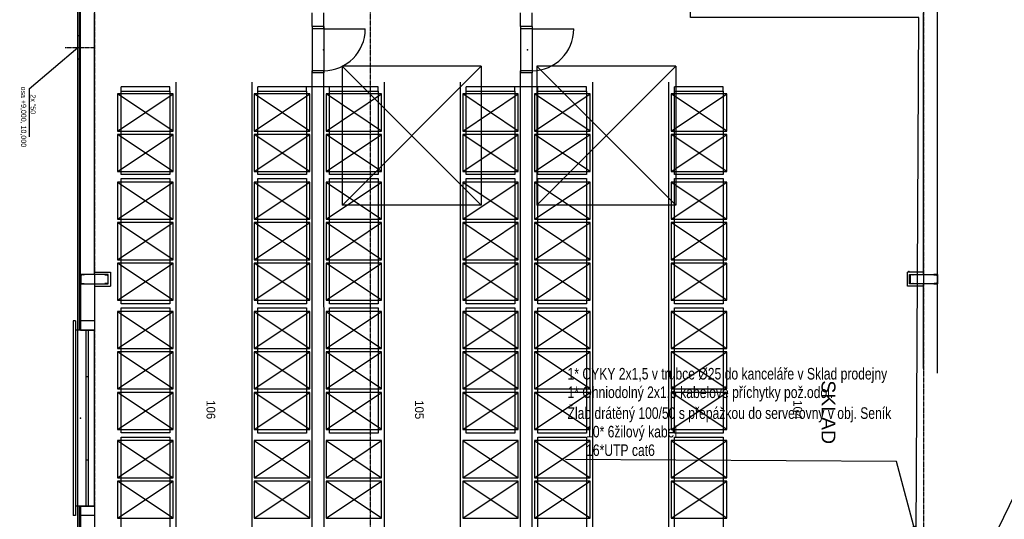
# Model space of a CAD drawing. Header units: millimetres. Extents: x -20525 to 389074, y 15321 to 305607.
# Tile 5 of 12: x -15346 to 5911, y 52799 to 63581. Entities that reach past the tile are written whole.
import ezdxf
from ezdxf.enums import TextEntityAlignment as Align

# ---------------------------------------------------------------- set-up
doc = ezdxf.new("R2010")
doc.units = ezdxf.units.MM
doc.linetypes.add('DASHDOT', pattern=[10.4, 6.2, -2.1, 0, -2.1])
doc.linetypes.add('DASHED', pattern=[11.05, 8.7, -2.35])
for name, color, linetype in [('_blok SENIK', 254, 'Continuous'), ('_EPS_trasy', 240, 'Continuous'), ('_EZS_trasy', 94, 'Continuous'), ('_Rozhlas_trasy', 210, 'Continuous'), ('_SK_popis', 180, 'Continuous'), ('_SK_trasy', 180, 'Continuous')]:
    doc.layers.add(name, color=color, linetype=linetype)
doc.styles.add('ARIEL', font='arial.ttf')
doc.styles.get("Standard").update_dxf_attribs({"font": 'arial.ttf'})
doc.styles.add('VCDSTYLE03', font='txt')
doc.styles.add('VCDSTYLE13', font='Microsoft Sans Serif')
doc.dimstyles.new('ISO-25', dxfattribs={"dimtxt": 2.5, "dimasz": 2.5, "dimexe": 1.25, "dimexo": 0.625, "dimtad": 1, "dimtxsty": 'Standard', "dimcen": 2.5, "dimadec": 0, "dimazin": 0, "dimtfac": 1, "dimtmove": 0, "dimatfit": 3, "dimfxl": 1, "dimarcsym": 0})

# ---------------------------------------------------------------- blocks, each defined once
blk = doc.blocks.new('Senik')
at = {"color": 0}
for p, q in [((1350.150248, 12749.903978), (-4449.849333, 12749.907079)), ((1350.150152, 12749.903978), (1550.150348, 12749.903978)), ((1350.150152, 12149.902615), (1350.150152, 12749.903978)), ((1450.15025, 12749.903978), (1350.150152, 12749.903978)), ((1350.150152, 12749.903978), (1350.150152, 12674.903905)), ((1350.150152, 12674.903905), (1353.111211, 12674.903905)), ((1350.150152, 12674.903905), (1350.150152, 12674.903905)), ((1359.092241, 12680.425273), (1363.123003, 12730.820647)), ((1374.585869, 12741.403722), (1450.15025, 12741.403722)), ((1550.150348, 12749.903978), (1450.15025, 12749.903978)), ((1450.15025, 12741.403722), (1525.71463, 12741.403722)), ((1537.177496, 12730.820647), (1541.208258, 12680.425273)), ((1547.189288, 12674.903905), (1550.150348, 12674.903905)), ((3480.147666, 12749.907854), (1550.146375, 12749.910954)), ((1550.150348, 12749.903978), (1550.150348, 12149.902615)), ((1550.150348, 12674.903905), (1550.150348, 12749.903978)), ((1350.152186, 12449.902909), (-4299.848798, 12449.90601)), ((1300.153203, 12449.902909), (1300.153203, 12099.901791)), ((1350.150152, 12449.91066), (1550.150348, 12449.91066)), ((3380.147568, 12449.906785), (1550.146375, 12449.91066)), ((1600.153497, 12449.902909), (1600.153497, 12099.902566)), ((1350.150152, 12224.902688), (1353.111211, 12224.902688)), ((1350.150152, 12149.902615), (1350.150152, 12224.902688)), ((1350.150152, 12224.902688), (1350.150152, 12224.902688)), ((1550.150348, 12149.902615), (1350.150152, 12149.902615)), ((1450.15025, 12149.902615), (1350.150152, 12149.902615)), ((1359.092241, 12219.38132), (1363.123003, 12168.985946)), ((1374.585869, 12158.402871), (1450.15025, 12158.402871)), ((1450.15025, 12158.402871), (1525.71463, 12158.402871)), ((1550.150348, 12149.902615), (1450.15025, 12149.902615)), ((1537.177496, 12168.985946), (1541.208258, 12219.38132)), ((1547.189288, 12224.902688), (1550.150348, 12224.902688)), ((1550.150348, 12224.902688), (1550.150348, 12149.902615)), ((1600.153497, 12099.902566), (1300.153203, 12099.901791)), ((-2700.271041, 8124.904095), (-2700.271041, 7074.903066)), ((-2610.271108, 8124.904095), (-2700.271041, 8124.904095)), ((-2610.271108, 7074.903066), (-2610.271108, 8124.904095)), ((-2610.271108, 8124.904095), (-810.272541, 8124.904095)), ((-1747.272619, 8199.904169), (-2547.273403, 8199.904169)), ((-2547.273403, 8199.904169), (-2547.273403, 6999.902992)), ((-1747.272619, 8199.904169), (-2547.273403, 6999.902992)), ((-1747.272619, 6999.902992), (-2547.273403, 8199.904169)), ((-1747.272619, 6999.902992), (-1747.272619, 8199.904169)), ((-872.271858, 8199.904169), (-1672.272545, 8199.904169)), ((-1672.272545, 8199.904169), (-1672.272545, 6999.902992)), ((-872.271858, 8199.904169), (-1672.272545, 6999.902992)), ((-872.271858, 6999.902992), (-1672.272545, 8199.904169)), ((-872.271858, 6999.902992), (-872.271858, 8199.904169)), ((-810.272541, 8124.904095), (-810.272541, 7074.903066)), ((-720.274933, 7074.904616), (-720.274933, 8124.905646)), ((-720.274933, 8124.905646), (1979.72471, 8124.905646)), ((-645.27486, 6999.904543), (154.725924, 8199.905719)), ((154.725924, 6999.904543), (-645.27486, 8199.905719)), ((154.725924, 8199.905719), (-645.27486, 8199.905719)), ((-645.27486, 8199.905719), (-645.27486, 6999.904543)), ((154.725924, 6999.904543), (154.725924, 8199.905719)), ((1029.723682, 8199.905719), (229.725998, 8199.905719)), ((229.725998, 8199.905719), (229.725998, 6999.904543)), ((1029.723682, 6999.904543), (229.725998, 8199.905719)), ((1029.723682, 8199.905719), (229.725998, 6999.904543)), ((1029.723682, 6999.904543), (1029.723682, 8199.905719)), ((1904.724636, 6999.904543), (1104.723755, 8199.905719)), ((1904.724636, 8199.905719), (1104.723755, 6999.904543)), ((1904.724636, 8199.905719), (1104.723755, 8199.905719)), ((1104.723755, 8199.905719), (1104.723755, 6999.904543)), ((1904.724636, 6999.904543), (1904.724636, 8199.905719)), ((1979.72471, 8124.905646), (1979.72471, 7074.904616)), ((2069.725418, 7074.904616), (2069.725418, 8124.905646)), ((2069.725418, 8124.905646), (4769.724771, 8124.905646)), ((2144.725492, 6999.904543), (2944.726276, 8199.905719)), ((2944.726276, 6999.904543), (2144.725492, 8199.905719)), ((2944.726276, 8199.905719), (2144.725492, 8199.905719)), ((2144.725492, 8199.905719), (2144.725492, 6999.904543)), ((2944.726276, 6999.904543), (2944.726276, 8199.905719)), ((3819.723839, 6999.904543), (3019.726349, 8199.905719)), ((3819.723839, 8199.905719), (3019.726349, 6999.904543)), ((3819.723839, 8199.905719), (3019.726349, 8199.905719)), ((3019.726349, 8199.905719), (3019.726349, 6999.904543)), ((3819.723839, 6999.904543), (3819.723839, 8199.905719)), ((4694.724697, 6999.904543), (3894.723913, 8199.905719)), ((4694.724697, 8199.905719), (3894.723913, 6999.904543)), ((4694.724697, 8199.905719), (3894.723913, 8199.905719)), ((3894.723913, 8199.905719), (3894.723913, 6999.904543)), ((4694.724697, 6999.904543), (4694.724697, 8199.905719)), ((4769.724771, 8124.905646), (4769.724771, 7074.904616)), ((4859.725479, 7074.904616), (4859.725479, 8124.905646)), ((4859.725479, 8124.905646), (7559.724638, 8124.905646)), ((4934.725552, 6999.904543), (5734.726337, 8199.905719)), ((5734.726337, 6999.904543), (4934.725552, 8199.905719)), ((5734.726337, 8199.905719), (4934.725552, 8199.905719)), ((4934.725552, 8199.905719), (4934.725552, 6999.904543)), ((5734.726337, 6999.904543), (5734.726337, 8199.905719)), ((6609.723706, 6999.904543), (5809.72641, 8199.905719)), ((6609.723706, 8199.905719), (5809.72641, 6999.904543)), ((6609.723706, 8199.905719), (5809.72641, 8199.905719)), ((5809.72641, 8199.905719), (5809.72641, 6999.904543)), ((6609.723706, 6999.904543), (6609.723706, 8199.905719)), ((-3149.662023, 7099.907741), (-3149.662023, 4099.907901)), ((-3149.662023, 7099.907741), (-149.659083, 7099.907741)), ((-3149.662023, 7099.907741), (-149.659083, 4099.907901)), ((-3149.662023, 4099.907901), (-149.659083, 7099.907741)), ((-2610.271108, 7074.903066), (-2700.271041, 7074.903066)), ((-810.272541, 7074.903066), (-2610.271108, 7074.903066)), ((1979.72471, 7074.904616), (-720.274933, 7074.904616)), ((-149.659083, 7099.907741), (-149.659083, 4099.907901)), ((4769.724771, 7074.904616), (2069.725418, 7074.904616)), ((7559.724638, 7074.904616), (4859.725479, 7074.904616)), ((-2800.271139, 6944.903249), (18909.724912, 6944.903249)), ((-2547.273403, 6999.902992), (-1747.272619, 6999.902992)), ((-1672.272545, 6999.902992), (-872.271858, 6999.902992)), ((-645.27486, 6999.904543), (154.725924, 6999.904543)), ((229.725998, 6999.904543), (1029.723682, 6999.904543)), ((1104.723755, 6999.904543), (1904.724636, 6999.904543)), ((2144.725492, 6999.904543), (2944.726276, 6999.904543)), ((3019.726349, 6999.904543), (3819.723839, 6999.904543)), ((3894.723913, 6999.904543), (4694.724697, 6999.904543)), ((4934.725552, 6999.904543), (5734.726337, 6999.904543)), ((5809.72641, 6999.904543), (6609.723706, 6999.904543)), ((-2800.267845, 5304.902571), (18909.724912, 5304.903346)), ((-2700.271041, 5174.901979), (-2700.271041, 2574.902724)), ((-2610.271108, 5174.901979), (-2700.271041, 5174.901979)), ((-2610.271108, 4124.900949), (-2610.271108, 5174.901979)), ((-2610.271108, 5174.901979), (-810.272444, 5174.901979)), ((-1747.272619, 5249.902052), (-2547.273403, 5249.902052)), ((-2547.273403, 5249.902052), (-2547.273403, 4049.900876)), ((-1747.272619, 5249.902052), (-2547.273403, 4049.900876)), ((-1747.272619, 4049.900876), (-2547.273403, 5249.902052)), ((-1747.272619, 4049.900876), (-1747.272619, 5249.902052)), ((-872.271761, 5249.902052), (-1672.272545, 5249.902052)), ((-1672.272545, 5249.902052), (-1672.272545, 4049.900876)), ((-872.271761, 5249.902052), (-1672.272545, 4049.900876)), ((-872.271761, 4049.900876), (-1672.272545, 5249.902052)), ((-872.271761, 4049.900876), (-872.271761, 5249.902052)), ((-810.272444, 5174.901979), (-810.272444, 4124.900949)), ((-720.274836, 4124.901724), (-720.274836, 5174.902754)), ((-720.274836, 5174.902754), (1979.72471, 5174.902754)), ((-645.274763, 4049.901651), (154.726021, 5249.902827)), ((154.726021, 4049.901651), (-645.274763, 5249.902827)), ((154.726021, 5249.902827), (-645.274763, 5249.902827)), ((-645.274763, 5249.902827), (-645.274763, 4049.901651)), ((154.726021, 4049.901651), (154.726021, 5249.902827)), ((1029.723779, 4049.901651), (229.726095, 5249.902827)), ((1029.723779, 5249.902827), (229.726095, 4049.901651)), ((1029.723779, 5249.902827), (229.726095, 5249.902827)), ((229.726095, 5249.902827), (229.726095, 4049.901651)), ((1029.723779, 4049.901651), (1029.723779, 5249.902827)), ((1904.724636, 4049.901651), (1104.723852, 5249.902827)), ((1904.724636, 5249.902827), (1104.723852, 4049.901651)), ((1904.724636, 5249.902827), (1104.723852, 5249.902827)), ((1104.723852, 5249.902827), (1104.723852, 4049.901651)), ((1904.724636, 4049.901651), (1904.724636, 5249.902827)), ((1979.72471, 5174.902754), (1979.72471, 4124.901724)), ((2069.725418, 4124.901724), (2069.725418, 5174.902754)), ((2069.725418, 5174.902754), (4769.724771, 5174.902754)), ((2144.725492, 4049.901651), (2944.726276, 5249.902827)), ((2944.726276, 4049.901651), (2144.725492, 5249.902827)), ((2944.726276, 5249.902827), (2144.725492, 5249.902827)), ((2144.725492, 5249.902827), (2144.725492, 4049.901651)), ((2944.726276, 4049.901651), (2944.726276, 5249.902827)), ((3819.723839, 4049.901651), (3019.726349, 5249.902827)), ((3819.723839, 5249.902827), (3019.726349, 4049.901651)), ((3819.723839, 5249.902827), (3019.726349, 5249.902827)), ((3019.726349, 5249.902827), (3019.726349, 4049.901651)), ((3819.723839, 4049.901651), (3819.723839, 5249.902827)), ((4694.724697, 4049.901651), (3894.723913, 5249.902827)), ((4694.724697, 5249.902827), (3894.723913, 4049.901651)), ((4694.724697, 5249.902827), (3894.723913, 5249.902827)), ((3894.723913, 5249.902827), (3894.723913, 4049.901651)), ((4694.724697, 4049.901651), (4694.724697, 5249.902827)), ((4769.724771, 5174.902754), (4769.724771, 4124.901724)), ((4859.725479, 4124.901724), (4859.725479, 5174.902754)), ((4859.725479, 5174.902754), (7559.724638, 5174.902754)), ((4934.725552, 4049.901651), (5734.726337, 5249.902827)), ((5734.726337, 4049.901651), (4934.725552, 5249.902827)), ((5734.726337, 5249.902827), (4934.725552, 5249.902827)), ((4934.725552, 5249.902827), (4934.725552, 4049.901651)), ((5734.726337, 4049.901651), (5734.726337, 5249.902827)), ((6609.723706, 4049.901651), (5809.72641, 5249.902827)), ((6609.723706, 5249.902827), (5809.72641, 4049.901651)), ((6609.723706, 5249.902827), (5809.72641, 5249.902827)), ((5809.72641, 5249.902827), (5809.72641, 4049.901651)), ((6609.723706, 4049.901651), (6609.723706, 5249.902827)), ((-3949.848843, 3999.900827), (-3949.848843, 4899.900934)), ((-3149.662023, 4099.907901), (-149.659083, 4099.907901)), ((-2610.271108, 4124.900949), (-2700.271041, 4124.900949)), ((-810.272444, 4124.900949), (-2610.271108, 4124.900949)), ((-2547.273403, 4049.900876), (-1747.272619, 4049.900876)), ((-1672.272545, 4049.900876), (-872.271761, 4049.900876)), ((1979.72471, 4124.901724), (-720.274836, 4124.901724)), ((-645.274763, 4049.901651), (154.726021, 4049.901651)), ((229.726095, 4049.901651), (1029.723779, 4049.901651)), ((1104.723852, 4049.901651), (1904.724636, 4049.901651)), ((4769.724771, 4124.901724), (2069.725418, 4124.901724)), ((2144.725492, 4049.901651), (2944.726276, 4049.901651)), ((3019.726349, 4049.901651), (3819.723839, 4049.901651)), ((3894.723913, 4049.901651), (4694.724697, 4049.901651)), ((7559.724638, 4124.901724), (4859.725479, 4124.901724)), ((4934.725552, 4049.901651), (5734.726337, 4049.901651)), ((5809.72641, 4049.901651), (6609.723706, 4049.901651)), ((-3999.848892, 3999.900827), (-4299.849186, 3999.900827)), ((-3999.848892, 3999.900827), (-3949.848843, 3999.900827)), ((-3999.848892, 3999.900827), (-3999.848892, 3749.900582)), ((-3999.848892, 3999.900827), (-2999.84888, 3999.900827)), ((-3949.848843, 3999.900827), (-3949.848843, 3749.900582)), ((-3049.84893, 3999.900827), (-2999.849268, 3999.900827)), ((-3049.84893, 3999.900827), (-3049.848736, 3749.900582)), ((19407.733275, 3999.900827), (-2999.84888, 3999.900827)), ((-2999.84888, 3999.900827), (-2999.848687, 3749.900582)), ((-3999.848892, 3749.900582), (-4299.849186, 3749.900582)), ((-3999.848892, 3749.900582), (-3949.848843, 3749.900582)), ((-3949.848843, 3749.900582), (-3024.848905, 3749.900582)), ((7349.73303, 3749.900582), (-3049.848736, 3749.900582)), ((-3049.848736, 3749.900582), (-2999.849074, 3749.900582)), ((-2610.271108, 3624.903947), (-2700.271041, 3624.903947)), ((-2610.271108, 2574.902724), (-2610.271108, 3624.903947)), ((-2610.271108, 3624.903947), (-810.272444, 3624.903947)), ((-1747.272619, 3699.904021), (-2547.273403, 3699.904021)), ((-2547.273403, 3699.904021), (-2547.273403, 2499.902651)), ((-1747.272619, 3699.904021), (-2547.273403, 2499.902651)), ((-1747.272619, 2499.902651), (-2547.273403, 3699.904021)), ((-1747.272619, 2499.902651), (-1747.272619, 3699.904021)), ((-872.271761, 3699.904021), (-1672.272545, 3699.904021)), ((-1672.272545, 3699.904021), (-1672.272545, 2499.902651)), ((-872.271761, 3699.904021), (-1672.272545, 2499.902651)), ((-872.271761, 2499.902651), (-1672.272545, 3699.904021)), ((-872.271761, 2499.902651), (-872.271761, 3699.904021)), ((-810.272444, 3624.903947), (-810.272444, 2574.902724)), ((-720.274836, 2574.903499), (-720.274836, 3624.904722)), ((-720.274836, 3624.904722), (1979.72471, 3624.904722)), ((-645.274763, 2499.903426), (154.726021, 3699.904796)), ((154.726021, 2499.903426), (-645.274763, 3699.904796)), ((154.726021, 3699.904796), (-645.274763, 3699.904796)), ((-645.274763, 3699.904796), (-645.274763, 2499.903426)), ((154.726021, 2499.903426), (154.726021, 3699.904796)), ((1029.723779, 2499.903426), (229.726095, 3699.904796)), ((1029.723779, 3699.904796), (229.726095, 2499.903426)), ((1029.723779, 3699.904796), (229.726095, 3699.904796)), ((229.726095, 3699.904796), (229.726095, 2499.903426)), ((1029.723779, 2499.903426), (1029.723779, 3699.904796)), ((1904.724636, 2499.903426), (1104.723852, 3699.904796)), ((1904.724636, 3699.904796), (1104.723852, 2499.903426)), ((1904.724636, 3699.904796), (1104.723852, 3699.904796)), ((1104.723852, 3699.904796), (1104.723852, 2499.903426)), ((1904.724636, 2499.903426), (1904.724636, 3699.904796)), ((1979.72471, 3624.904722), (1979.72471, 2574.903499)), ((2069.725418, 2574.903499), (2069.725418, 3624.904722)), ((2069.725418, 3624.904722), (4769.724771, 3624.904722)), ((2144.725492, 2499.903426), (2944.726276, 3699.904796)), ((2944.726276, 2499.903426), (2144.725492, 3699.904796)), ((2944.726276, 3699.904796), (2144.725492, 3699.904796)), ((2144.725492, 3699.904796), (2144.725492, 2499.903426)), ((2944.726276, 2499.903426), (2944.726276, 3699.904796)), ((3819.723839, 2499.903426), (3019.726349, 3699.904796)), ((3819.723839, 3699.904796), (3019.726349, 2499.903426)), ((3819.723839, 3699.904796), (3019.726349, 3699.904796)), ((3019.726349, 3699.904796), (3019.726349, 2499.903426)), ((3819.723839, 2499.903426), (3819.723839, 3699.904796)), ((4694.724697, 2499.903426), (3894.723913, 3699.904796)), ((4694.724697, 3699.904796), (3894.723913, 2499.903426)), ((4694.724697, 3699.904796), (3894.723913, 3699.904796)), ((3894.723913, 3699.904796), (3894.723913, 2499.903426)), ((4694.724697, 2499.903426), (4694.724697, 3699.904796)), ((4769.724771, 3624.904722), (4769.724771, 2574.903499)), ((4934.725552, 2499.903426), (5734.726337, 3699.904796)), ((5734.726337, 2499.903426), (4934.725552, 3699.904796)), ((5734.726337, 3699.904796), (4934.725552, 3699.904796)), ((4934.725552, 3699.904796), (4934.725552, 2499.903426)), ((5734.726337, 2499.903426), (5734.726337, 3699.904796)), ((6609.723706, 2499.903426), (5809.72641, 3699.904796)), ((6609.723706, 3699.904796), (5809.72641, 2499.903426)), ((6609.723706, 3699.904796), (5809.72641, 3699.904796)), ((5809.72641, 3699.904796), (5809.72641, 2499.903426)), ((6609.723706, 2499.903426), (6609.723706, 3699.904796)), ((-3149.662217, 2899.907694), (-149.659083, 2899.907694)), ((-3149.662217, 2899.907694), (-149.659083, -93.655663)), ((-3149.662023, 2899.907694), (-3149.662023, -100.09234)), ((-3149.662023, -100.09234), (-149.659083, 2899.907694)), ((-149.659083, 2899.907694), (-149.659083, -100.09234)), ((-2610.271108, 2574.902724), (-2700.271041, 2574.902724)), ((-810.272444, 2574.902724), (-2610.271108, 2574.902724)), ((1979.72471, 2574.903499), (-720.274836, 2574.903499)), ((4769.724771, 2574.903499), (2069.725418, 2574.903499)), ((-2800.270945, 2444.902132), (18909.724912, 2444.903101)), ((-2547.273403, 2499.902651), (-1747.272619, 2499.902651)), ((-1672.272545, 2499.902651), (-872.271761, 2499.902651)), ((-645.274763, 2499.903426), (154.726021, 2499.903426)), ((229.726095, 2499.903426), (1029.723779, 2499.903426)), ((1104.723852, 2499.903426), (1904.724636, 2499.903426)), ((2144.725492, 2499.903426), (2944.726276, 2499.903426)), ((3019.726349, 2499.903426), (3819.723839, 2499.903426)), ((3894.723913, 2499.903426), (4694.724697, 2499.903426)), ((4934.725552, 2499.903426), (5734.726337, 2499.903426)), ((5809.72641, 2499.903426), (6609.723706, 2499.903426)), ((-2800.267845, 804.767838), (18909.724912, 804.768613)), ((-2700.271235, 674.767246), (-2700.271235, -1925.231718)), ((-2610.271302, 674.767246), (-2700.271235, 674.767246)), ((-2610.271302, -375.233784), (-2610.271302, 674.767246)), ((-2610.271302, 674.767246), (-810.272541, 674.767246)), ((-1747.272812, 749.767319), (-2547.273597, 749.767319)), ((-2547.273597, 749.767319), (-2547.273597, -450.233857)), ((-1747.272812, 749.767319), (-2547.273597, -450.233857)), ((-1747.272812, -450.233857), (-2547.273597, 749.767319)), ((-1747.272812, -450.233857), (-1747.272812, 749.767319)), ((-872.271858, 749.767319), (-1672.272739, 749.767319)), ((-1672.272739, 749.767319), (-1672.272739, -450.233857)), ((-872.271858, 749.767319), (-1672.272739, -450.233857)), ((-872.271858, -450.233857), (-1672.272739, 749.767319)), ((-872.271858, -450.233857), (-872.271858, 749.767319)), ((-810.272541, 674.767246), (-810.272541, -375.233784)), ((-720.274933, -375.233008), (-720.274933, 674.768021)), ((-720.274933, 674.768021), (1979.724516, 674.768021)), ((-645.27486, -450.233082), (154.725924, 749.768094)), ((154.725924, -450.233082), (-645.27486, 749.768094)), ((154.725924, 749.768094), (-645.27486, 749.768094)), ((-645.27486, 749.768094), (-645.27486, -450.233082)), ((154.725924, -450.233082), (154.725924, 749.768094)), ((1029.723682, -450.233082), (229.725998, 749.768094)), ((1029.723682, 749.768094), (229.725998, -450.233082)), ((1029.723682, 749.768094), (229.725998, 749.768094)), ((229.725998, 749.768094), (229.725998, -450.233082)), ((1029.723682, -450.233082), (1029.723682, 749.768094)), ((1904.724443, -450.233082), (1104.723755, 749.768094)), ((1904.724443, 749.768094), (1104.723755, -450.233082)), ((1904.724443, 749.768094), (1104.723755, 749.768094)), ((1104.723755, 749.768094), (1104.723755, -450.233082)), ((1904.724443, -450.233082), (1904.724443, 749.768094)), ((1979.724516, 674.768021), (1979.724516, -375.233008)), ((2069.725224, -375.233008), (2069.725224, 674.768021)), ((2069.725224, 674.768021), (4769.724771, 674.768021)), ((2144.725298, -450.233082), (2944.726082, 749.768094)), ((2944.726082, -450.233082), (2144.725298, 749.768094)), ((2944.726082, 749.768094), (2144.725298, 749.768094)), ((2144.725298, 749.768094), (2144.725298, -450.233082)), ((2944.726082, -450.233082), (2944.726082, 749.768094)), ((3819.723839, -450.233082), (3019.726156, 749.768094)), ((3819.723839, 749.768094), (3019.726156, -450.233082)), ((3819.723839, 749.768094), (3019.726156, 749.768094)), ((3019.726156, 749.768094), (3019.726156, -450.233082)), ((3819.723839, -450.233082), (3819.723839, 749.768094)), ((4694.724697, -450.233082), (3894.723913, 749.768094)), ((4694.724697, 749.768094), (3894.723913, -450.233082)), ((4694.724697, 749.768094), (3894.723913, 749.768094)), ((3894.723913, 749.768094), (3894.723913, -450.233082)), ((4694.724697, -450.233082), (4694.724697, 749.768094)), ((4769.724771, 674.768021), (4769.724771, -375.233008)), ((4934.725552, -450.233082), (5734.726337, 749.768094)), ((5734.726337, -450.233082), (4934.725552, 749.768094)), ((5734.726337, 749.768094), (4934.725552, 749.768094)), ((4934.725552, 749.768094), (4934.725552, -450.233082)), ((5734.726337, -450.233082), (5734.726337, 749.768094)), ((6609.724481, -450.233082), (5809.72641, 749.768094)), ((6609.724481, 749.768094), (5809.72641, -450.233082)), ((6609.724481, 749.768094), (5809.72641, 749.768094)), ((5809.72641, 749.768094), (5809.72641, -450.233082)), ((6609.724481, -450.233082), (6609.724481, 749.768094)), ((-3949.848843, -502.825124), (-3949.848843, 397.174983)), ((-3149.662023, -100.09234), (-149.659083, -100.09234)), ((-2610.271302, -375.233784), (-2700.270847, -375.233784)), ((-810.272541, -375.233784), (-2610.271302, -375.233784)), ((1979.724516, -375.233008), (-720.274933, -375.233008)), ((4769.724771, -375.233008), (2069.725224, -375.233008)), ((-3999.848892, -500.233858), (-4299.849186, -500.233858)), ((-3999.848892, -500.233858), (-3999.848892, -502.825124)), ((-3999.848892, -500.233858), (-2999.84888, -500.233858)), ((-3999.848892, -502.825124), (-3949.848843, -502.825124)), ((-3999.848892, -502.825124), (-3999.848892, -750.233861)), ((-3949.848843, -502.825124), (-3949.848843, -750.233861)), ((-3049.848736, -502.825075), (-2999.848687, -502.825075)), ((-3049.848736, -502.825075), (-3049.848736, -750.233812)), ((-2999.84888, -500.233858), (-2999.848687, -502.825075)), ((-2999.848687, -502.825075), (7349.73303, -500.233858)), ((-2999.848687, -502.825075), (-2999.848687, -750.233812)), ((-2547.273597, -450.233857), (-1747.272812, -450.233857)), ((-1672.272739, -450.233857), (-872.271858, -450.233857)), ((-645.27486, -450.233082), (154.725924, -450.233082)), ((229.725998, -450.233082), (1029.723682, -450.233082)), ((1104.723755, -450.233082), (1904.724443, -450.233082)), ((2144.725298, -450.233082), (2944.726082, -450.233082)), ((3019.726156, -450.233082), (3819.723839, -450.233082)), ((3894.723913, -450.233082), (4694.724697, -450.233082)), ((4934.725552, -450.233082), (5734.726337, -450.233082)), ((5809.72641, -450.233082), (6609.724481, -450.233082)), ((-3999.848892, -750.233861), (-4299.849186, -750.233861)), ((-3999.848892, -750.233861), (-3949.848843, -750.233861)), ((-3949.848843, -750.233861), (-3049.848736, -750.233812)), ((7349.73303, -750.233861), (-3049.848736, -750.233812)), ((-3049.848736, -750.233812), (-2999.848687, -750.233812)), ((-1747.272812, -800.230712), (-2547.273597, -800.230712)), ((-2547.273597, -800.230712), (-2547.273597, -2000.231792)), ((-1747.272812, -800.230712), (-2547.273597, -2000.231792)), ((-1747.272812, -2000.231792), (-2547.273597, -800.230712)), ((-1747.272812, -2000.231792), (-1747.272812, -800.230712)), ((-872.271858, -800.230712), (-1672.272739, -800.230712)), ((-1672.272739, -800.230712), (-1672.272739, -2000.231792)), ((-872.271858, -800.230712), (-1672.272739, -2000.231792)), ((-872.271858, -2000.231792), (-1672.272739, -800.230712)), ((-872.271858, -2000.231792), (-872.271858, -800.230712)), ((-645.27486, -2000.231016), (154.725924, -800.229937)), ((154.725924, -2000.231016), (-645.27486, -800.229937)), ((154.725924, -800.229937), (-645.27486, -800.229937)), ((-645.27486, -800.229937), (-645.27486, -2000.231016)), ((154.725924, -2000.231016), (154.725924, -800.229937)), ((1029.723682, -2000.231016), (229.725998, -800.229937)), ((1029.723682, -800.229937), (229.725998, -2000.231016)), ((1029.723682, -800.229937), (229.725998, -800.229937)), ((229.725998, -800.229937), (229.725998, -2000.231016)), ((1029.723682, -2000.231016), (1029.723682, -800.229937)), ((1904.724443, -2000.231016), (1104.723755, -800.229937)), ((1904.724443, -800.229937), (1104.723755, -2000.231016)), ((1904.724443, -800.229937), (1104.723755, -800.229937)), ((1104.723755, -800.229937), (1104.723755, -2000.231016)), ((1904.724443, -2000.231016), (1904.724443, -800.229937)), ((2144.725298, -2000.231016), (2944.726082, -800.229937)), ((2944.726082, -2000.231016), (2144.725298, -800.229937)), ((2944.726082, -800.229937), (2144.725298, -800.229937)), ((2144.725298, -800.229937), (2144.725298, -2000.231016)), ((2944.726082, -2000.231016), (2944.726082, -800.229937)), ((3819.723839, -2000.231016), (3019.726156, -800.229937)), ((3819.723839, -800.229937), (3019.726156, -2000.231016)), ((3819.723839, -800.229937), (3019.726156, -800.229937)), ((3019.726156, -800.229937), (3019.726156, -2000.231016)), ((3819.723839, -2000.231016), (3819.723839, -800.229937)), ((4694.724697, -2000.231016), (3894.723913, -800.229937)), ((4694.724697, -800.229937), (3894.723913, -2000.231016)), ((4694.724697, -800.229937), (3894.723913, -800.229937)), ((3894.723913, -800.229937), (3894.723913, -2000.231016)), ((4694.724697, -2000.231016), (4694.724697, -800.229937)), ((4934.725552, -2000.231016), (5734.726337, -800.229937)), ((5734.726337, -2000.231016), (4934.725552, -800.229937)), ((5734.726337, -800.229937), (4934.725552, -800.229937)), ((4934.725552, -800.229937), (4934.725552, -2000.231016)), ((5734.726337, -2000.231016), (5734.726337, -800.229937)), ((6609.724481, -2000.231016), (5809.72641, -800.229937)), ((6609.724481, -800.229937), (5809.72641, -2000.231016)), ((6609.724481, -800.229937), (5809.72641, -800.229937)), ((5809.72641, -800.229937), (5809.72641, -2000.231016)), ((6609.724481, -2000.231016), (6609.724481, -800.229937)), ((-2610.271302, -875.230786), (-2700.270847, -875.230786)), ((-2610.271302, -1925.231718), (-2610.271302, -875.230786)), ((-2610.271302, -875.230786), (-810.272541, -875.230786)), ((-810.272541, -875.230786), (-810.272541, -1925.231718)), ((-720.274933, -1925.230943), (-720.274933, -875.23001)), ((-720.274933, -875.23001), (1979.724516, -875.23001)), ((1979.724516, -875.23001), (1979.724516, -1925.230943)), ((2069.725224, -1925.230943), (2069.725224, -875.23001)), ((2069.725224, -875.23001), (4769.724771, -875.23001)), ((4769.724771, -875.23001), (4769.724771, -1925.230943)), ((-2800.270945, -2055.232311), (18909.723361, -2055.231535)), ((-2610.271302, -1925.231718), (-2700.271235, -1925.231718)), ((-810.272541, -1925.231718), (-2610.271302, -1925.231718)), ((-2547.273597, -2000.231792), (-1747.272812, -2000.231792)), ((-1672.272739, -2000.231792), (-872.271858, -2000.231792)), ((1979.724516, -1925.230943), (-720.274933, -1925.230943)), ((-645.27486, -2000.231016), (154.725924, -2000.231016)), ((229.725998, -2000.231016), (1029.723682, -2000.231016)), ((1104.723755, -2000.231016), (1904.724443, -2000.231016)), ((4769.724771, -1925.230943), (2069.725224, -1925.230943)), ((2144.725298, -2000.231016), (2944.726082, -2000.231016)), ((3019.726156, -2000.231016), (3819.723839, -2000.231016)), ((3894.723913, -2000.231016), (4694.724697, -2000.231016)), ((4934.725552, -2000.231016), (5734.726337, -2000.231016)), ((5809.72641, -2000.231016), (6609.724481, -2000.231016)), ((-2801.021287, -3695.23105), (18908.971469, -3695.230275)), ((-2701.02429, -3825.231643), (-2701.02429, -4875.232672)), ((-2611.024357, -3825.231643), (-2701.02429, -3825.231643)), ((-2611.024357, -4875.232672), (-2611.024357, -3825.231643)), ((-2611.024357, -3825.231643), (-811.02579, -3825.231643)), ((-1748.025867, -3750.231569), (-2548.026651, -3750.231569)), ((-2548.026651, -3750.231569), (-2548.026651, -4950.232745)), ((-1748.025867, -3750.231569), (-2548.026651, -4950.232745)), ((-1748.025867, -4950.232745), (-2548.026651, -3750.231569)), ((-1748.025867, -4950.232745), (-1748.025867, -3750.231569)), ((-873.025106, -3750.231569), (-1673.025794, -3750.231569)), ((-1673.025794, -3750.231569), (-1673.025794, -4950.232745)), ((-873.025106, -3750.231569), (-1673.025794, -4950.232745)), ((-873.025106, -4950.232745), (-1673.025794, -3750.231569)), ((-873.025106, -4950.232745), (-873.025106, -3750.231569)), ((-811.02579, -3825.231643), (-811.02579, -4875.232672)), ((-721.028182, -4875.231897), (-721.028182, -3825.230868)), ((-721.028182, -3825.230868), (1978.971461, -3825.230868)), ((-646.028108, -4950.23197), (153.972676, -3750.230794)), ((153.972676, -4950.23197), (-646.028108, -3750.230794)), ((153.972676, -3750.230794), (-646.028108, -3750.230794)), ((-646.028108, -3750.230794), (-646.028108, -4950.23197)), ((153.972676, -4950.23197), (153.972676, -3750.230794)), ((1028.970433, -4950.23197), (228.972749, -3750.230794)), ((1028.970433, -3750.230794), (228.972749, -4950.23197)), ((1028.970433, -3750.230794), (228.972749, -3750.230794)), ((228.972749, -3750.230794), (228.972749, -4950.23197)), ((1028.970433, -4950.23197), (1028.970433, -3750.230794)), ((1903.971388, -4950.23197), (1103.970507, -3750.230794)), ((1903.971388, -3750.230794), (1103.970507, -4950.23197)), ((1903.971388, -3750.230794), (1103.970507, -3750.230794)), ((1103.970507, -3750.230794), (1103.970507, -4950.23197)), ((1903.971388, -4950.23197), (1903.971388, -3750.230794)), ((1978.971461, -3825.230868), (1978.971461, -4875.231897)), ((2068.97217, -4875.231897), (2068.97217, -3825.230868)), ((2068.97217, -3825.230868), (4768.971328, -3825.230868)), ((2143.972243, -4950.23197), (2943.973027, -3750.230794)), ((2943.973027, -4950.23197), (2143.972243, -3750.230794)), ((2943.973027, -3750.230794), (2143.972243, -3750.230794)), ((2143.972243, -3750.230794), (2143.972243, -4950.23197)), ((2943.973027, -4950.23197), (2943.973027, -3750.230794)), ((3818.970397, -4950.23197), (3018.973101, -3750.230794)), ((3818.970397, -3750.230794), (3018.973101, -4950.23197)), ((3818.970397, -3750.230794), (3018.973101, -3750.230794)), ((3018.973101, -3750.230794), (3018.973101, -4950.23197)), ((3818.970397, -4950.23197), (3818.970397, -3750.230794)), ((4693.971255, -4950.23197), (3893.97047, -3750.230794)), ((4693.971255, -3750.230794), (3893.97047, -4950.23197)), ((4693.971255, -3750.230794), (3893.97047, -3750.230794)), ((3893.97047, -3750.230794), (3893.97047, -4950.23197)), ((4693.971255, -4950.23197), (4693.971255, -3750.230794)), ((4768.971328, -3825.230868), (4768.971328, -4875.231897)), ((4858.972037, -4875.231897), (4858.972037, -3825.230868)), ((4858.972037, -3825.230868), (7558.97197, -3825.230868)), ((4933.97211, -4950.23197), (5733.972894, -3750.230794)), ((5733.972894, -4950.23197), (4933.97211, -3750.230794)), ((5733.972894, -3750.230794), (4933.97211, -3750.230794)), ((4933.97211, -3750.230794), (4933.97211, -4950.23197)), ((5733.972894, -4950.23197), (5733.972894, -3750.230794)), ((6608.971039, -4950.23197), (5808.972968, -3750.230794)), ((6608.971039, -3750.230794), (5808.972968, -4950.23197)), ((6608.971039, -3750.230794), (5808.972968, -3750.230794)), ((5808.972968, -3750.230794), (5808.972968, -4950.23197)), ((6608.971039, -4950.23197), (6608.971039, -3750.230794)), ((-2611.024357, -4875.232672), (-2701.02429, -4875.232672)), ((-811.02579, -4875.232672), (-2611.024357, -4875.232672)), ((1978.971461, -4875.231897), (-721.028182, -4875.231897)), ((4768.971328, -4875.231897), (2068.97217, -4875.231897)), ((7558.97197, -4875.231897), (4858.972037, -4875.231897)), ((-2548.026651, -4950.232745), (-1748.025867, -4950.232745)), ((-1673.025794, -4950.232745), (-873.025106, -4950.232745)), ((-646.028108, -4950.23197), (153.972676, -4950.23197)), ((228.972749, -4950.23197), (1028.970433, -4950.23197)), ((1103.970507, -4950.23197), (1903.971388, -4950.23197)), ((1300.153203, -5450.09526), (1300.153203, -5100.100342)), ((1300.153203, -5100.100342), (1600.155047, -5100.100342)), ((1600.155047, -5450.09526), (1600.155047, -5100.100342)), ((2143.972243, -4950.23197), (2943.973027, -4950.23197)), ((3018.973101, -4950.23197), (3818.970397, -4950.23197)), ((3893.97047, -4950.23197), (4693.971255, -4950.23197)), ((4933.97211, -4950.23197), (5733.972894, -4950.23197)), ((5808.972968, -4950.23197), (6608.971039, -4950.23197)), ((1550.150348, -5150.094965), (1350.150152, -5150.094965)), ((1350.150152, -5150.094965), (1350.150152, -5750.096329)), ((1450.15025, -5150.094965), (1350.150152, -5150.094965)), ((1350.150152, -5150.094965), (1350.150152, -5225.095039)), ((1350.150152, -5225.095039), (1353.111211, -5225.095039)), ((1350.150152, -5225.095039), (1350.150152, -5225.095039)), ((1359.092241, -5219.573671), (1363.123003, -5169.178297)), ((1374.585869, -5158.595222), (1450.15025, -5158.595222)), ((1550.150348, -5150.094965), (1450.15025, -5150.094965)), ((1450.15025, -5158.595222), (1525.71463, -5158.595222)), ((1537.177496, -5169.178297), (1541.208258, -5219.573671)), ((1547.189288, -5225.095039), (1550.150348, -5225.095039)), ((1550.150348, -5750.096329), (1550.150348, -5150.094965)), ((1550.150348, -5225.095039), (1550.150348, -5150.094965)), ((1350.153058, -5450.09526), (-4299.849186, -5450.09526)), ((1350.153058, -5450.09526), (1550.143953, -5450.094872)), ((1550.143953, -5450.094872), (2550.146289, -5450.094872)), ((2350.148225, -5450.09526), (2350.148225, -5750.095554)), ((2550.146289, -5450.094872), (2550.146289, -5750.094779)), ((2550.146289, -5750.094779), (2550.146289, -5450.094872)), ((6350.146526, -5450.094872), (2550.146289, -5450.094872)), ((2550.146289, -5750.094779), (2550.146289, -5450.094872)), ((6350.146526, -5450.094872), (7350.149057, -5450.094872)), ((6350.146526, -5450.094872), (6350.146526, -5750.094779)), ((6350.146526, -5750.094779), (6350.146526, -5450.094872)), ((6350.146526, -5750.094779), (6350.146526, -5450.094872)), ((6550.148273, -5450.09526), (6550.148273, -5750.095554)), ((1350.150152, -5675.096255), (1353.111211, -5675.096255)), ((1350.150152, -5750.096329), (1350.150152, -5675.096255)), ((1350.150152, -5675.096255), (1350.150152, -5675.096255)), ((1359.092241, -5680.617624), (1363.123003, -5731.012997)), ((1537.177496, -5731.012997), (1541.208258, -5680.617624)), ((1547.189288, -5675.096255), (1550.150348, -5675.096255)), ((1550.150348, -5675.096255), (1550.150348, -5750.096329)), ((6350.146526, -5575.094607), (2550.146289, -5575.094607)), ((6350.146526, -5625.094656), (2550.146289, -5625.094656)), ((3550.146495, -5625.094656), (3550.146495, -5575.094607)), ((5350.146321, -5625.094656), (5350.146321, -5575.094607)), ((1350.153058, -5750.095554), (-4774.852752, -5750.095166)), ((-4774.852752, -5780.097986), (2535.332852, -5780.097986)), ((2550.146483, -5810.098093), (-4774.852752, -5810.098481)), ((-3799.850634, -5750.096329), (-3799.850634, -5810.098868)), ((-2657.351374, -6861.024647), (-3549.850776, -5810.098093)), ((-3299.850531, -5750.096329), (-3299.850531, -5810.098868)), ((1350.150152, -5750.096329), (1550.150348, -5750.096329)), ((1450.15025, -5750.096329), (1350.150152, -5750.096329)), ((1374.585869, -5741.596072), (1450.15025, -5741.596072)), ((1450.15025, -5741.596072), (1525.71463, -5741.596072)), ((1550.150348, -5750.096329), (1450.15025, -5750.096329)), ((1550.143953, -5750.094779), (2550.146289, -5750.094779)), ((2350.148225, -5860.097367), (2350.148225, -5910.097416)), ((2350.148225, -5860.097367), (6550.148273, -5860.097367)), ((2350.148225, -5910.097416), (6550.148273, -5910.097416)), ((2550.146483, -5750.094779), (2550.146483, -5810.098093)), ((2550.146483, -5810.098093), (2550.146483, -5860.098142)), ((2550.146483, -5860.098142), (6350.146139, -5860.09853)), ((6350.146139, -5750.095554), (6350.146139, -5810.097705)), ((20550.144168, -5810.096543), (6350.146139, -5810.097705)), ((6350.146139, -5810.097705), (6350.146139, -5860.09853)), ((6350.146526, -5750.094779), (7350.149057, -5750.094779)), ((6365.311492, -5780.097986), (20485.349673, -5780.097986)), ((6550.148273, -5860.097367), (6550.148273, -5910.097416)), ((-2657.351374, -6861.024647), (-1619.408039, -6861.024647))]:
    blk.add_line(p, q, dxfattribs=at)
at = {"color": 0, "linetype": 'DASHDOT'}
for p, q in [((-28799.848398, 12449.906785), (37950.148823, 12449.906785)), ((-28849.848447, 499.907279), (37950.148823, 499.907279)), ((-28849.848447, -5450.092934), (37850.154926, -5450.092934)), ((-3549.850776, -6084.230974), (-3549.850776, -5461.652694))]:
    blk.add_line(p, q, dxfattribs=at)
at = {"color": 0, "linetype": 'DASHED'}
blk.add_line((6350.146139, -5810.097705), (2550.146483, -5810.098093), dxfattribs=at)
at = {"color": 0}
for centre, radius, start, end in [((1353.111459, 12680.9038), 5.999895, 269.997628, 355.425469), ((1374.586156, 12729.903976), 11.499746, 90.001428, 175.427972), ((1525.714343, 12729.903976), 11.499746, 4.572028, 89.998572), ((1547.189039, 12680.903799), 5.999894, 184.574522, 270.002381), ((1353.111459, 12218.902793), 5.999895, 4.574531, 90.002372), ((1374.586156, 12169.902617), 11.499746, 184.572028, 269.998572), ((1525.714343, 12169.902617), 11.499746, 270.001428, 355.427972), ((1547.189039, 12218.902794), 5.999894, 89.997619, 175.425478), ((-3949.848843, 3999.900827), 899.99972, 0, 90), ((-3949.848843, -502.825027), 900.00001, 0, 90), ((1353.111459, -5219.095144), 5.999895, 269.997628, 355.425469), ((1374.586156, -5170.094968), 11.499746, 90.001428, 175.427972), ((1525.714343, -5170.094968), 11.499746, 4.572028, 89.998572), ((1547.189039, -5219.095145), 5.999894, 184.574522, 270.002381), ((1353.111459, -5681.09615), 5.999895, 4.574531, 90.002372), ((1374.586156, -5730.096326), 11.499746, 184.572028, 269.998572), ((1525.714343, -5730.096326), 11.499746, 270.001428, 355.427972), ((1547.189039, -5681.096149), 5.999894, 89.997619, 175.425478)]:
    blk.add_arc(centre, radius, start, end, dxfattribs=at)
for p in [(1282.861206, 12128.673828), (-3499.848877, 3899.900635), (-3499.848877, -502.825073), (4450.145996, -5750.094727)]:
    blk.add_point(p, dxfattribs=at)
at = {"color": 0, "style": 'VCDSTYLE03', "width": 0.98}
for s, height, p in [('104', 187.5, (4062.584961, 9640.441406)), ('105', 187.5, (4062.584961, 1470.659058)), ('106', 187.5, (4062.584961, -3029.90332)), ('2x "50', 112.5, (-2538.273193, -6828.170898)), ('osa +9,000, 10,000', 112.5, (-2707.044189, -7034.446777))]:
    blk.add_text(s, height=height, dxfattribs=at).set_placement(p)
at = {"color": 0, "insert": (3633.93368, 10547.118111), "char_height": 300, "attachment_point": 1, "style": 'VCDSTYLE13'}
blk.add_mtext_dynamic_manual_height_columns('SKLAD', width=2267.05620475, gutter_width=12.5, heights=[0], dxfattribs=at)

msp = doc.modelspace()

# ---------------------------------------------------------------- linework, layer by layer
at = {"layer": '_Rozhlas_trasy'}
msp.add_lwpolyline([(4010, 52468), (4067, 63631), (-862, 63631), (-862, 64211)], dxfattribs=at)

# ---------------------------------------------------------------- block references
at = {"layer": '_blok SENIK', "rotation": 270}
msp.add_blockref('Senik', (-8282, 59431), dxfattribs=at)

# ---------------------------------------------------------------- texts
at = {"layer": '_EPS_trasy', "style": 'ARIEL', "width": 0.75}
msp.add_text('1* Ohniodolný 2x1,5 kabelové příchytky pož.odol.', height=250, dxfattribs=at).set_placement((-3518, 55541), align=Align.MIDDLE_LEFT)
at = {"layer": '_EZS_trasy', "color": 0, "style": 'ARIEL', "width": 0.75}
msp.add_text('Žlab drátěný 100/50 s přepážkou do serverovny v obj. Seník', height=250, dxfattribs=at).set_placement((-3518, 55091), align=Align.MIDDLE_LEFT)
at = {"layer": '_EZS_trasy', "style": 'ARIEL', "width": 0.75}
msp.add_text('10* 6žilový kabel', height=250, dxfattribs=at).set_placement((-3118, 54691), align=Align.MIDDLE_LEFT)
at = {"layer": '_Rozhlas_trasy', "style": 'ARIEL', "width": 0.75}
msp.add_text('1* CYKY 2x1,5 v trubce %%C25 do kanceláře v Sklad prodejny', height=250, dxfattribs=at).set_placement((-3518, 55941), align=Align.MIDDLE_LEFT)
at = {"layer": '_SK_trasy', "style": 'ARIEL', "width": 0.75}
msp.add_text('16*UTP cat6', height=250, dxfattribs=at).set_placement((-3118, 54291), align=Align.MIDDLE_LEFT)

# ---------------------------------------------------------------- leaders
at = {"layer": '_SK_popis', "color": 0}
for points in [[(4010, 52459), (3584, 54045), (-3562, 54088)], [(5652, 52328), (6502, 54088), (11519, 54088)]]:
    msp.add_leader(points, dimstyle='ISO-25', override={"dimasz": 200, "dimgap": 0.625, "dimtad": 0}, dxfattribs=at)

doc.saveas('drawing.dxf')
